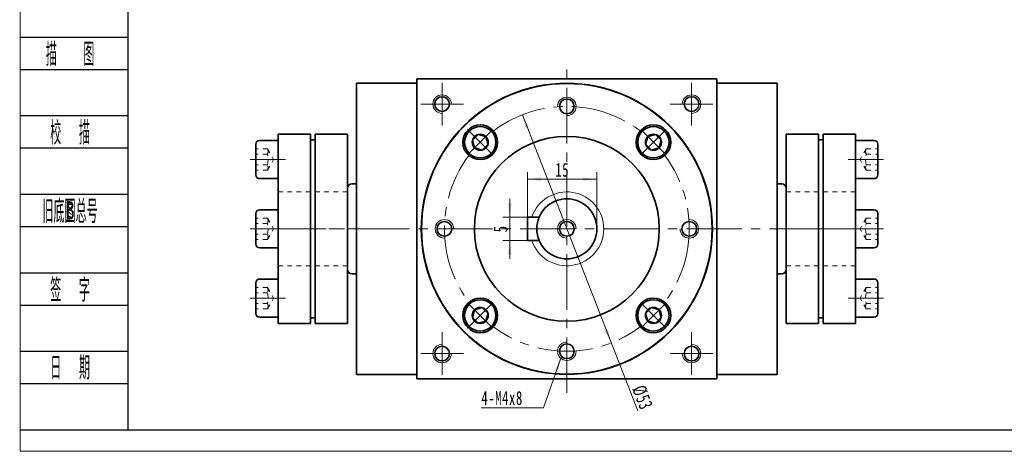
# Model space of a CAD drawing. Header units: millimetres. Extents: x 2 to 395, y 31 to 307.
# Tile 1 of 8: x 4 to 217, y 31 to 124. Entities that reach past the tile are written whole.
import ezdxf
from ezdxf.enums import TextEntityAlignment as Align

# ---------------------------------------------------------------- set-up
doc = ezdxf.new("R2010")
doc.units = ezdxf.units.MM
doc.set_wipeout_variables(frame=1)
doc.linetypes.add('点画线', pattern=[18, 12, -2, 2, -2])
doc.linetypes.add('虚线', pattern=[2, 1, -1])
doc.layers.get('0').update_dxf_attribs({"lineweight": 35})
doc.layers.add('2细线层', color=4, linetype='Continuous')
doc.layers.add('6文字层', color=3, linetype='Continuous')
for name, color, linetype, lineweight in [('中心线层', 1, '点画线', 18), ('图框_外框线', 7, 'Continuous', 18), ('尺寸线层', 3, 'Continuous', 18), ('粗实线层', 7, 'Continuous', 35), ('虚线层', 6, '虚线', 18)]:
    doc.layers.add(name, color=color, linetype=linetype, lineweight=lineweight)
doc.styles.add('PC_TEXTSTYLE', font='ISOCP.SHX', dxfattribs={"width": 0.707, "bigfont": 'GBCBIG.SHX'})
doc.styles.add('标准', font='txt', dxfattribs={"width": 0.667})
doc.dimstyles.new('a4-1-1', dxfattribs={"dimtxt": 3, "dimasz": 3, "dimexe": 1.5, "dimexo": 0, "dimgap": 0.5, "dimtad": 1, "dimdec": 3, "dimdsep": 46, "dimtxsty": '标准', "dimblk": '_CAXARROW', "dimcen": 0, "dimdle": 4, "dimazin": 2, "dimtfac": 0.707107, "dimtdec": 3, "dimtix": 1, "dimtmove": 2, "dimatfit": 3, "dimfxl": 0, "dimfrac": 2, "dimtolj": 1, "dimtzin": 0, "dimarcsym": 0})

# ---------------------------------------------------------------- blocks, each defined once
blk = doc.blocks.new('*X35')
at = {"layer": '尺寸线层', "linetype": 'Continuous'}
for points in [[(109.82, 81.3), (110.2, 84.3), (109.45, 84.3)], [(109.82, 76.3), (110.2, 73.3), (109.45, 73.3)]]:
    blk.add_hatch(color=0, dxfattribs=at).paths.add_polyline_path(points, flags=0)
at = {"layer": '尺寸线层', "color": 0, "linetype": 'Continuous'}
for p, q in [((109.82, 85.3), (109.82, 72.3)), ((113.69, 81.3), (108.32, 81.3)), ((113.69, 76.3), (108.32, 76.3))]:
    blk.add_line(p, q, dxfattribs=at)
at = {"layer": '尺寸线层', "color": 0, "insert": (107.85, 78.8), "char_height": 3, "width": 6, "attachment_point": 5, "rotation": 90, "line_spacing_factor": 1.15057, "style": '标准'}
blk.add_mtext('\\T1.1;5', dxfattribs=at)
blk = doc.blocks.new('_CAXARROW')
blk.add_hatch(color=0).paths.add_polyline_path([(0, 0), (-1, 0.125), (-1, -0.125)], flags=0)
blk = doc.blocks.new('*X36')
at = {"layer": '尺寸线层', "linetype": 'Continuous'}
for points in [[(113.69, 89.57), (116.69, 89.94), (116.69, 89.19)], [(128.69, 89.57), (125.69, 89.94), (125.69, 89.19)]]:
    blk.add_hatch(color=0, dxfattribs=at).paths.add_polyline_path(points, flags=0)
at = {"layer": '尺寸线层', "color": 0, "linetype": 'Continuous'}
for p, q in [((113.69, 81.3), (113.69, 91.07)), ((113.69, 89.57), (128.69, 89.57)), ((128.69, 78.8), (128.69, 91.07))]:
    blk.add_line(p, q, dxfattribs=at)
at = {"layer": '尺寸线层', "color": 0, "insert": (121.19, 91.56), "char_height": 3, "width": 6, "attachment_point": 5, "line_spacing_factor": 1.15057, "style": '标准'}
blk.add_mtext('\\T1.1;15', dxfattribs=at)
blk = doc.blocks.new('*X34')
at = {"layer": '中心线层', "linetype": '点画线', "lineweight": 18}
for p, q in [((0, -3.89), (0, 3.89)), ((-3.89, 0), (3.89, 0))]:
    blk.add_line(p, q, dxfattribs=at)
at = {"layer": '粗实线层'}
for p, q in [((-1.73, 0), (-0.87, 1.5)), ((-1.73, 0), (-0.87, -1.5)), ((-0.87, 1.5), (0.87, 1.5)), ((1.73, 0), (0.87, 1.5)), ((1.73, 0), (0.87, 1.5)), ((1.73, 0), (0.87, -1.5)), ((-0.87, -1.5), (0.87, -1.5))]:
    blk.add_line(p, q, dxfattribs=at)
blk.add_circle((0, 0), 1.73, dxfattribs=at)
for start, end in [(0, 180), (180, 360)]:
    blk.add_arc((0, 0), 3.39, start, end, dxfattribs=at)
blk = doc.blocks.new('*X37')
at = {"layer": '尺寸线层', "linetype": 'Continuous'}
for points in [[(112.56, 103.49), (113.3, 100.56), (114, 100.83)], [(131.81, 54.11), (130.37, 56.77), (131.07, 57.04)]]:
    blk.add_hatch(color=0, dxfattribs=at).paths.add_polyline_path(points, flags=0)
at = {"layer": '尺寸线层', "color": 0, "linetype": 'Continuous'}
blk.add_line((137.56, 39.38), (112.56, 103.49), dxfattribs=at)
at = {"layer": '尺寸线层', "color": 0, "insert": (138.55, 42.3), "char_height": 3, "width": 9.9855, "attachment_point": 5, "rotation": 291.3035, "line_spacing_factor": 1.15057, "style": '标准'}
blk.add_mtext('\\T1.1;%%C53', dxfattribs=at)
blk = doc.blocks.new('*X38')
at = {"layer": '尺寸线层', "linetype": 'Continuous'}
blk.add_hatch(color=0, dxfattribs=at).paths.add_polyline_path([(6.7, 10.75), (6.08, 7.79), (5.37, 8.04)], flags=0)
at = {"layer": '尺寸线层', "color": 0, "linetype": 'Continuous'}
blk.add_line((6.7, 10.75), (3, 0), dxfattribs=at)
at = {"layer": '尺寸线层', "color": 0}
for p, q in [((0, 0), (-10.53, 0)), ((3, 0), (0, 0)), ((0, 0), (0, 0))]:
    blk.add_line(p, q, dxfattribs=at)
at = {"layer": '尺寸线层', "color": 0, "insert": (-1.5, 0.6), "char_height": 3, "width": 17.068, "attachment_point": 9, "line_spacing_factor": 1.15057, "style": '标准'}
blk.add_mtext('\\T1.1;4-M4x8', dxfattribs=at)
blk = doc.blocks.new('34fhh')
at = {"layer": '中心线层'}
blk.add_line((1.59, 0), (-6.07, 0), dxfattribs=at)
at = {"layer": '粗实线层'}
for p, q in [((-4.82, 3.31), (-4.82, -3.31)), ((0, 4.14), (-3.99, 4.14)), ((0, -4.14), (0, 4.14)), ((-3.99, -4.14), (0, -4.14))]:
    blk.add_line(p, q, dxfattribs=at)
for centre, start, end in [((-3.99, 3.31), 90, 180), ((-3.99, -3.31), 180, 270)]:
    blk.add_arc(centre, 0.828, start, end, dxfattribs=at)
at = {"layer": '虚线层'}
for p, q in [((-2.32, 2.31), (-4.82, 2.31)), ((-2.32, 2.31), (-0.99, 0)), ((-2.32, 1.15), (-4.82, 1.15)), ((-2.32, -2.31), (-0.99, 0)), ((-2.32, -1.15), (-4.82, -1.15)), ((-2.32, -2.31), (-4.82, -2.31))]:
    blk.add_line(p, q, dxfattribs=at)
for centre, radius, start, end in [((-3.47, 1.73), 1.29, 333.4349, 26.5651), ((-6.71, 0), 4.54, 345.2529, 14.7471), ((-3.47, -1.73), 1.29, 333.4349, 26.5651)]:
    blk.add_arc(centre, radius, start, end, dxfattribs=at)
blk = doc.blocks.new('234234gg')
at = {"layer": '中心线层'}
blk.add_line((-18, 0), (3, 0), dxfattribs=at)
at = {"layer": '粗实线层'}
for p, q in [((-15, -20.5), (-15, 20.5)), ((-15, 20.5), (-8, 20.5)), ((-8, -20.5), (-8, 20.5)), ((-7, -20.5), (-7, 20.5)), ((-7, 20.5), (0, 20.5)), ((0, 20.5), (0, -20.5)), ((-8, -20.5), (-15, -20.5)), ((0, -20.5), (-7, -20.5))]:
    blk.add_line(p, q, dxfattribs=at)
at = {"layer": '粗实线层', "color": 6, "linetype": '虚线', "lineweight": 18}
for p, q in [((-15, 8), (0, 8)), ((-15, -8), (0, -8))]:
    blk.add_line(p, q, dxfattribs=at)
at = {"layer": '粗实线层'}
for centre, start, end in [((-7.61, 17.08), 74.0082, 100.309), ((-7.61, -17.08), 259.691, 285.9918)]:
    blk.add_arc(centre, 2.2, start, end, dxfattribs=at)
for p in [(-15, 15), (-15, 0)]:
    blk.add_blockref('34fhh', p, dxfattribs=at)
at = {"layer": '粗实线层', "xscale": -0.9999999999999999, "rotation": 180}
blk.add_blockref('34fhh', (-15, -15), dxfattribs=at)

msp = doc.modelspace()

# ---------------------------------------------------------------- linework, layer by layer
at = {"layer": '2细线层'}
for p, q in [((3.7431, 120.3069), (27.1547, 120.3069)), ((3.7431, 113.3069), (27.1547, 113.3069)), ((3.7431, 103.3069), (27.1547, 103.3069)), ((3.7431, 96.3069), (27.1547, 96.3069)), ((3.7431, 86.3069), (27.1547, 86.3069)), ((3.7431, 79.3069), (27.1547, 79.3069)), ((3.7431, 69.3069), (27.1547, 69.3069)), ((3.7431, 62.3069), (27.1547, 62.3069)), ((3.7431, 52.3069), (27.1547, 52.3069)), ((3.7431, 45.3069), (27.1547, 45.3069)), ((3.7431, 35.3069), (27.1547, 35.3069))]:
    msp.add_line(p, q, dxfattribs=at)
at = {"layer": '中心线层'}
for p, q in [((122.1853, 43.3027), (122.1853, 114.3027)), ((95.1853, 101.2027), (95.1853, 110.4027)), ((149.1853, 110.4027), (149.1853, 101.2027)), ((90.5853, 105.8027), (99.7853, 105.8027)), ((144.5853, 105.8027), (153.7853, 105.8027)), ((58.069, 78.8027), (186.9253, 78.8027)), ((95.1853, 47.2027), (95.1853, 56.4027)), ((149.1853, 56.4027), (149.1853, 47.2027)), ((99.7853, 51.8027), (90.5853, 51.8027)), ((153.7853, 51.8027), (144.5853, 51.8027))]:
    msp.add_line(p, q, dxfattribs=at)
msp.add_circle((122.1853, 78.8027), 26.5, dxfattribs=at)
at = {"layer": '粗实线层'}
for p, q in [((89.6853, 111.3027), (154.6853, 111.3027)), ((89.6853, 46.3027), (89.6853, 111.3027)), ((154.6853, 46.3027), (154.6853, 111.3027)), ((89.6853, 110.3027), (76.6853, 110.3027)), ((76.6853, 110.3027), (76.6853, 47.3027)), ((154.6853, 110.3027), (167.6853, 110.3027)), ((167.6853, 110.3027), (167.6853, 47.3027)), ((74.6853, 87.5527), (74.6853, 70.0527)), ((75.6853, 88.5527), (76.6853, 88.5527)), ((167.6853, 88.5527), (168.6853, 88.5527)), ((169.6853, 87.5527), (169.6853, 70.0527)), ((113.6853, 81.3027), (113.6853, 76.3027)), ((113.6853, 81.3027), (116.1853, 81.3027)), ((113.6853, 76.3027), (116.1853, 76.3027)), ((75.6853, 69.0527), (76.6853, 69.0527)), ((167.6853, 69.0527), (168.6853, 69.0527)), ((89.6853, 47.3027), (76.6853, 47.3027)), ((154.6853, 47.3027), (167.6853, 47.3027)), ((89.6853, 46.3027), (154.6853, 46.3027))]:
    msp.add_line(p, q, dxfattribs=at)
for centre, radius in [((122.1853, 78.8027), 31.5), ((122.1853, 78.8027), 31.45), ((95.1853, 105.8027), 1.6), ((122.1853, 105.3027), 1.6), ((149.1853, 105.8027), 1.6), ((122.1853, 78.8027), 20), ((122.1853, 78.8027), 6.5), ((95.6853, 78.8027), 1.6), ((122.1853, 78.8027), 1.6), ((148.6853, 78.8027), 1.6), ((95.1853, 51.8027), 1.6), ((122.1853, 52.3027), 1.6), ((149.1853, 51.8027), 1.6)]:
    msp.add_circle(centre, radius, dxfattribs=at)
at = {"layer": '粗实线层', "lineweight": 18}
for centre, radius, start, end in [((95.1853, 105.8027), 2, 360, 270), ((122.1853, 105.3027), 2, 270, 180), ((149.1853, 105.8027), 2, 270, 180), ((122.1853, 78.8027), 8, 198.209957, 161.790043), ((95.6853, 78.8027), 2, 0, 270), ((122.1853, 78.8027), 2, 0, 270), ((148.6853, 78.8027), 2, 180, 90), ((95.1853, 51.8027), 2, 90, 360), ((122.1853, 52.3027), 2, 90, 0), ((149.1853, 51.8027), 2, 180, 90)]:
    msp.add_arc(centre, radius, start, end, dxfattribs=at)
at = {"layer": '粗实线层'}
for centre, start, end in [((75.6853, 87.5527), 90, 180), ((168.6853, 87.5527), 360, 90), ((75.6853, 70.0527), 180, 270), ((168.6853, 70.0527), 270, 360)]:
    msp.add_arc(centre, 1, start, end, dxfattribs=at)

# ---------------------------------------------------------------- block references
at = {"layer": '尺寸线层'}
msp.add_blockref('*X38', (114.1685, 40.043), dxfattribs=at)
at = {"layer": '粗实线层'}
msp.add_blockref('234234gg', (74.6853, 78.8027), dxfattribs=at)
at = {"layer": '粗实线层', "xscale": -1}
msp.add_blockref('234234gg', (169.6853, 78.8027), dxfattribs=at)

# ---------------------------------------------------------------- texts
at = {"layer": '6文字层', "color": 3, "style": 'PC_TEXTSTYLE'}
for s, width, p in [('描   图', 0.6667, (14.6547, 116.8069)), ('校  描', 0.667, (14.6547, 99.8069)), ('旧底图总号', 0.667, (14.6547, 82.8069)), ('签  字', 0.667, (14.6547, 65.8069)), ('日  期', 0.667, (14.661, 48.9067))]:
    msp.add_text(s, height=5, dxfattribs=dict(at, width=width)).set_placement(p, align=Align.MIDDLE)
at = {"layer": '6文字层', "width": 0.707}
msp.add_text('B', height=4, dxfattribs=at).set_placement((14.6547, 82.8069), align=Align.MIDDLE)

# ---------------------------------------------------------------- dimensions: what is measured, and where the dimension line sits
at = {"layer": '尺寸线层'}
dim = msp.add_linear_dim(base=(128.6853, 89.5673), p1=(113.6853, 81.3027), p2=(128.6853, 78.8027), dimstyle='a4-1-1', override={"dimsah": 1, "dimtfill": 1, "dimtzin": 0}, dxfattribs=at)
dim.commit()
dim.dimension.update_dxf_attribs({"geometry": '*X36', "text_midpoint": (121.1853, 91.5589)})
dim = msp.add_linear_dim(base=(109.8207, 76.3027), p1=(113.6853, 81.3027), p2=(113.6853, 76.3027), angle=270, dimstyle='a4-1-1', override={"dimsah": 1, "dimtfill": 1, "dimtzin": 0}, dxfattribs=at)
dim.commit()
dim.dimension.update_dxf_attribs({"geometry": '*X35', "text_midpoint": (107.8542, 78.8027)})

# ---------------------------------------------------------------- next in the draw order: wipeouts: each hides what was drawn before it
for points in [[(105.8441, 99.9381), (105.8291, 99.9529), (105.8141, 99.9677), (105.799, 99.9823), (105.7838, 99.9969), (105.7685, 100.0114), (105.7531, 100.0257), (105.7376, 100.04), (105.7221, 100.0542), (105.7064, 100.0682), (105.6907, 100.0822), (105.6749, 100.0961), (105.659, 100.1099), (105.643, 100.1236), (105.6269, 100.1372), (105.6107, 100.1507), (105.5945, 100.164), (105.5781, 100.1773), (105.5617, 100.1905), (105.5452, 100.2036), (105.5287, 100.2166), (105.512, 100.2295), (105.4953, 100.2422), (105.4785, 100.2549), (105.4616, 100.2675), (105.4446, 100.2799), (105.4275, 100.2923), (105.4104, 100.3045), (105.3932, 100.3166), (105.376, 100.3287), (105.3586, 100.3406), (105.3586, 100.3406), (105.2274, 100.4258), (105.0924, 100.5049), (104.9539, 100.5776), (104.8122, 100.6439), (104.6676, 100.7036), (104.5204, 100.7566), (104.371, 100.8027), (104.2195, 100.8418), (104.0664, 100.8739), (103.912, 100.899), (103.7566, 100.9168), (103.6005, 100.9275), (103.4441, 100.931), (103.2877, 100.9273), (103.1317, 100.9163), (102.9763, 100.8982), (102.8219, 100.8729), (102.6689, 100.8405), (102.5175, 100.8011), (102.3681, 100.7547), (102.221, 100.7015), (102.0765, 100.6416), (101.9349, 100.5751), (101.7965, 100.5021), (101.6617, 100.4228), (101.5306, 100.3374), (101.4036, 100.246), (101.281, 100.1488), (101.163, 100.0461), (101.0499, 99.9381), (101.0499, 99.9381), (100.9419, 99.825), (100.8392, 99.707), (100.742, 99.5843), (100.6506, 99.4574), (100.5652, 99.3263), (100.4859, 99.1915), (100.4129, 99.0531), (100.3464, 98.9115), (100.2865, 98.767), (100.2333, 98.6199), (100.1869, 98.4705), (100.1475, 98.3191), (100.1151, 98.1661), (100.0898, 98.0117), (100.0717, 97.8563), (100.0607, 97.7003), (100.057, 97.5439), (100.0605, 97.3875), (100.0711, 97.2314), (100.089, 97.076), (100.1141, 96.9216), (100.1462, 96.7685), (100.1853, 96.617), (100.2314, 96.4675), (100.2844, 96.3203), (100.3441, 96.1757), (100.4103, 96.034), (100.4831, 95.8956), (100.5622, 95.7606), (100.6474, 95.6294), (100.6474, 95.6294), (100.6593, 95.612), (100.6713, 95.5948), (100.6835, 95.5776), (100.6957, 95.5604), (100.7081, 95.5434), (100.7205, 95.5264), (100.7331, 95.5095), (100.7458, 95.4927), (100.7585, 95.476), (100.7714, 95.4593), (100.7844, 95.4427), (100.7975, 95.4263), (100.8106, 95.4098), (100.8239, 95.3935), (100.8373, 95.3773), (100.8508, 95.3611), (100.8644, 95.345), (100.8781, 95.329), (100.8919, 95.3131), (100.9057, 95.2973), (100.9197, 95.2816), (100.9338, 95.2659), (100.948, 95.2503), (100.9623, 95.2349), (100.9766, 95.2195), (100.9911, 95.2042), (101.0057, 95.189), (101.0203, 95.1739), (101.0351, 95.1588), (101.0499, 95.1439), (101.0499, 95.1439), (101.1786, 95.0217), (101.3136, 94.9065), (101.4544, 94.7984), (101.6007, 94.6979), (101.752, 94.6052), (101.908, 94.5205), (102.0681, 94.4441), (102.2321, 94.3762), (102.3994, 94.3169), (102.5696, 94.2665), (102.7422, 94.2251), (102.9167, 94.1927), (103.0926, 94.1696), (103.2696, 94.1556), (103.447, 94.151), (103.6244, 94.1556), (103.8013, 94.1696), (103.9773, 94.1927), (104.1518, 94.2251), (104.3244, 94.2665), (104.4946, 94.3169), (104.6618, 94.3762), (104.8258, 94.4441), (104.986, 94.5205), (105.142, 94.6052), (105.2933, 94.6979), (105.4396, 94.7984), (105.5804, 94.9065), (105.7153, 95.0217), (105.8441, 95.1439), (105.8441, 95.1439), (105.9662, 95.2726), (106.0815, 95.4076), (106.1896, 95.5484), (106.2901, 95.6947), (106.3828, 95.846), (106.4675, 96.002), (106.5439, 96.1622), (106.6118, 96.3261), (106.6711, 96.4934), (106.7215, 96.6636), (106.7629, 96.8362), (106.7952, 97.0107), (106.8184, 97.1866), (106.8323, 97.3636), (106.837, 97.541), (106.8323, 97.7184), (106.8184, 97.8954), (106.7952, 98.0713), (106.7629, 98.2458), (106.7215, 98.4184), (106.6711, 98.5886), (106.6118, 98.7559), (106.5439, 98.9198), (106.4675, 99.08), (106.3828, 99.236), (106.2901, 99.3873), (106.1896, 99.5336), (106.0815, 99.6744), (105.9662, 99.8094)], [(143.3207, 95.1439), (143.3356, 95.1588), (143.3503, 95.1739), (143.365, 95.189), (143.3795, 95.2042), (143.394, 95.2195), (143.4084, 95.2349), (143.4226, 95.2503), (143.4368, 95.2659), (143.4509, 95.2816), (143.4649, 95.2973), (143.4788, 95.3131), (143.4925, 95.329), (143.5062, 95.345), (143.5198, 95.3611), (143.5333, 95.3773), (143.5467, 95.3935), (143.56, 95.4098), (143.5732, 95.4263), (143.5862, 95.4427), (143.5992, 95.4593), (143.6121, 95.476), (143.6249, 95.4927), (143.6375, 95.5095), (143.6501, 95.5264), (143.6626, 95.5434), (143.6749, 95.5604), (143.6872, 95.5776), (143.6993, 95.5948), (143.7113, 95.612), (143.7232, 95.6294), (143.7232, 95.6294), (143.8085, 95.7606), (143.8875, 95.8956), (143.9603, 96.034), (144.0266, 96.1757), (144.0862, 96.3203), (144.1392, 96.4675), (144.1853, 96.617), (144.2244, 96.7685), (144.2566, 96.9216), (144.2816, 97.076), (144.2995, 97.2314), (144.3102, 97.3875), (144.3136, 97.5439), (144.3099, 97.7003), (144.2989, 97.8563), (144.2808, 98.0117), (144.2555, 98.1661), (144.2231, 98.3191), (144.1837, 98.4705), (144.1374, 98.6199), (144.0842, 98.767), (144.0242, 98.9115), (143.9577, 99.0531), (143.8847, 99.1915), (143.8054, 99.3263), (143.72, 99.4574), (143.6286, 99.5843), (143.5315, 99.707), (143.4288, 99.825), (143.3207, 99.9381), (143.3207, 99.9381), (143.2076, 100.0461), (143.0896, 100.1488), (142.967, 100.246), (142.84, 100.3374), (142.709, 100.4228), (142.5741, 100.5021), (142.4358, 100.5751), (142.2942, 100.6416), (142.1497, 100.7015), (142.0026, 100.7547), (141.8531, 100.8011), (141.7018, 100.8405), (141.5487, 100.8729), (141.3943, 100.8982), (141.239, 100.9163), (141.0829, 100.9273), (140.9265, 100.931), (140.7701, 100.9275), (140.6141, 100.9168), (140.4586, 100.899), (140.3042, 100.8739), (140.1511, 100.8418), (139.9997, 100.8027), (139.8502, 100.7566), (139.703, 100.7036), (139.5584, 100.6439), (139.4167, 100.5776), (139.2782, 100.5049), (139.1432, 100.4258), (139.012, 100.3406), (139.012, 100.3406), (138.9947, 100.3287), (138.9774, 100.3166), (138.9602, 100.3045), (138.9431, 100.2923), (138.926, 100.2799), (138.9091, 100.2675), (138.8922, 100.2549), (138.8754, 100.2422), (138.8586, 100.2295), (138.842, 100.2166), (138.8254, 100.2036), (138.8089, 100.1905), (138.7925, 100.1773), (138.7762, 100.164), (138.7599, 100.1507), (138.7437, 100.1372), (138.7277, 100.1236), (138.7117, 100.1099), (138.6958, 100.0961), (138.6799, 100.0822), (138.6642, 100.0682), (138.6485, 100.0542), (138.633, 100.04), (138.6175, 100.0257), (138.6021, 100.0114), (138.5868, 99.9969), (138.5716, 99.9823), (138.5565, 99.9677), (138.5415, 99.9529), (138.5265, 99.9381), (138.5265, 99.9381), (138.4044, 99.8094), (138.2891, 99.6744), (138.1811, 99.5336), (138.0805, 99.3873), (137.9878, 99.236), (137.9031, 99.08), (137.8267, 98.9198), (137.7588, 98.7559), (137.6996, 98.5886), (137.6492, 98.4184), (137.6077, 98.2458), (137.5754, 98.0713), (137.5522, 97.8954), (137.5383, 97.7184), (137.5336, 97.541), (137.5383, 97.3636), (137.5522, 97.1866), (137.5754, 97.0107), (137.6077, 96.8362), (137.6492, 96.6636), (137.6996, 96.4934), (137.7588, 96.3261), (137.8267, 96.1622), (137.9031, 96.002), (137.9878, 95.846), (138.0805, 95.6947), (138.1811, 95.5484), (138.2891, 95.4076), (138.4044, 95.2726), (138.5265, 95.1439), (138.5265, 95.1439), (138.6553, 95.0217), (138.7902, 94.9065), (138.931, 94.7984), (139.0773, 94.6979), (139.2286, 94.6052), (139.3846, 94.5205), (139.5448, 94.4441), (139.7088, 94.3762), (139.8761, 94.3169), (140.0462, 94.2665), (140.2188, 94.2251), (140.3933, 94.1927), (140.5693, 94.1696), (140.7462, 94.1556), (140.9236, 94.151), (141.1011, 94.1556), (141.278, 94.1696), (141.454, 94.1927), (141.6285, 94.2251), (141.801, 94.2665), (141.9712, 94.3169), (142.1385, 94.3762), (142.3025, 94.4441), (142.4627, 94.5205), (142.6186, 94.6052), (142.77, 94.6979), (142.9162, 94.7984), (143.057, 94.9065), (143.192, 95.0217)], [(101.0499, 62.4614), (101.0351, 62.4465), (101.0203, 62.4315), (101.0057, 62.4164), (100.9911, 62.4012), (100.9766, 62.3859), (100.9623, 62.3705), (100.948, 62.355), (100.9338, 62.3394), (100.9197, 62.3238), (100.9057, 62.308), (100.8919, 62.2922), (100.8781, 62.2763), (100.8644, 62.2603), (100.8508, 62.2442), (100.8373, 62.2281), (100.8239, 62.2118), (100.8106, 62.1955), (100.7975, 62.1791), (100.7844, 62.1626), (100.7714, 62.146), (100.7585, 62.1294), (100.7458, 62.1126), (100.7331, 62.0958), (100.7205, 62.0789), (100.7081, 62.062), (100.6957, 62.0449), (100.6835, 62.0278), (100.6713, 62.0106), (100.6593, 61.9933), (100.6474, 61.976), (100.6474, 61.976), (100.5622, 61.8448), (100.4831, 61.7098), (100.4103, 61.5713), (100.3441, 61.4296), (100.2844, 61.285), (100.2314, 61.1378), (100.1853, 60.9883), (100.1462, 60.8369), (100.1141, 60.6838), (100.089, 60.5293), (100.0711, 60.3739), (100.0605, 60.2179), (100.057, 60.0615), (100.0607, 59.9051), (100.0717, 59.749), (100.0898, 59.5936), (100.1151, 59.4393), (100.1475, 59.2862), (100.1869, 59.1348), (100.2333, 58.9854), (100.2865, 58.8383), (100.3464, 58.6938), (100.4129, 58.5522), (100.4859, 58.4139), (100.5652, 58.279), (100.6506, 58.148), (100.742, 58.021), (100.8392, 57.8984), (100.9419, 57.7804), (101.0499, 57.6672), (101.0499, 57.6672), (101.163, 57.5592), (101.281, 57.4565), (101.4036, 57.3594), (101.5306, 57.268), (101.6617, 57.1825), (101.7965, 57.1033), (101.9349, 57.0303), (102.0765, 56.9637), (102.221, 56.9038), (102.3681, 56.8506), (102.5175, 56.8043), (102.6689, 56.7649), (102.8219, 56.7325), (102.9763, 56.7072), (103.1317, 56.689), (103.2877, 56.6781), (103.4441, 56.6743), (103.6005, 56.6778), (103.7566, 56.6885), (103.912, 56.7064), (104.0664, 56.7314), (104.2195, 56.7635), (104.371, 56.8027), (104.5204, 56.8488), (104.6676, 56.9017), (104.8122, 56.9614), (104.9539, 57.0277), (105.0924, 57.1005), (105.2274, 57.1795), (105.3586, 57.2647), (105.3586, 57.2647), (105.376, 57.2767), (105.3932, 57.2887), (105.4104, 57.3008), (105.4275, 57.3131), (105.4446, 57.3254), (105.4616, 57.3379), (105.4785, 57.3504), (105.4953, 57.3631), (105.512, 57.3759), (105.5287, 57.3888), (105.5452, 57.4017), (105.5617, 57.4148), (105.5781, 57.428), (105.5945, 57.4413), (105.6107, 57.4547), (105.6269, 57.4682), (105.643, 57.4818), (105.659, 57.4954), (105.6749, 57.5092), (105.6907, 57.5231), (105.7064, 57.5371), (105.7221, 57.5512), (105.7376, 57.5653), (105.7531, 57.5796), (105.7685, 57.594), (105.7838, 57.6085), (105.799, 57.623), (105.8141, 57.6377), (105.8291, 57.6524), (105.8441, 57.6672), (105.8441, 57.6672), (105.9662, 57.796), (106.0815, 57.9309), (106.1896, 58.0717), (106.2901, 58.218), (106.3828, 58.3693), (106.4675, 58.5253), (106.5439, 58.6855), (106.6118, 58.8495), (106.6711, 59.0168), (106.7215, 59.1869), (106.7629, 59.3595), (106.7952, 59.534), (106.8184, 59.71), (106.8323, 59.8869), (106.837, 60.0643), (106.8323, 60.2418), (106.8184, 60.4187), (106.7952, 60.5947), (106.7629, 60.7692), (106.7215, 60.9417), (106.6711, 61.1119), (106.6118, 61.2792), (106.5439, 61.4432), (106.4675, 61.6034), (106.3828, 61.7593), (106.2901, 61.9107), (106.1896, 62.0569), (106.0815, 62.1977), (105.9662, 62.3327), (105.8441, 62.4614), (105.8441, 62.4614), (105.7153, 62.5836), (105.5804, 62.6989), (105.4396, 62.8069), (105.2933, 62.9074), (105.142, 63.0002), (104.986, 63.0849), (104.8258, 63.1613), (104.6618, 63.2292), (104.4946, 63.2884), (104.3244, 63.3388), (104.1518, 63.3803), (103.9773, 63.4126), (103.8013, 63.4358), (103.6244, 63.4497), (103.447, 63.4543), (103.2696, 63.4497), (103.0926, 63.4358), (102.9167, 63.4126), (102.7422, 63.3803), (102.5696, 63.3388), (102.3994, 63.2884), (102.2321, 63.2292), (102.0681, 63.1613), (101.908, 63.0849), (101.752, 63.0002), (101.6007, 62.9074), (101.4544, 62.8069), (101.3136, 62.6989), (101.1786, 62.5836)], [(138.5265, 57.6672), (138.5415, 57.6524), (138.5565, 57.6377), (138.5716, 57.623), (138.5868, 57.6085), (138.6021, 57.594), (138.6175, 57.5796), (138.633, 57.5653), (138.6485, 57.5512), (138.6642, 57.5371), (138.6799, 57.5231), (138.6958, 57.5092), (138.7117, 57.4954), (138.7277, 57.4818), (138.7437, 57.4682), (138.7599, 57.4547), (138.7762, 57.4413), (138.7925, 57.428), (138.8089, 57.4148), (138.8254, 57.4017), (138.842, 57.3888), (138.8586, 57.3759), (138.8754, 57.3631), (138.8922, 57.3504), (138.9091, 57.3379), (138.926, 57.3254), (138.9431, 57.3131), (138.9602, 57.3008), (138.9774, 57.2887), (138.9947, 57.2767), (139.012, 57.2647), (139.012, 57.2647), (139.1432, 57.1795), (139.2782, 57.1005), (139.4167, 57.0277), (139.5584, 56.9614), (139.703, 56.9017), (139.8502, 56.8488), (139.9997, 56.8027), (140.1511, 56.7635), (140.3042, 56.7314), (140.4586, 56.7064), (140.6141, 56.6885), (140.7701, 56.6778), (140.9265, 56.6743), (141.0829, 56.6781), (141.239, 56.689), (141.3943, 56.7072), (141.5487, 56.7325), (141.7018, 56.7649), (141.8531, 56.8043), (142.0026, 56.8506), (142.1497, 56.9038), (142.2942, 56.9637), (142.4358, 57.0303), (142.5741, 57.1033), (142.709, 57.1825), (142.84, 57.268), (142.967, 57.3594), (143.0896, 57.4565), (143.2076, 57.5592), (143.3207, 57.6672), (143.3207, 57.6672), (143.4288, 57.7804), (143.5315, 57.8984), (143.6286, 58.021), (143.72, 58.148), (143.8054, 58.279), (143.8847, 58.4139), (143.9577, 58.5522), (144.0242, 58.6938), (144.0842, 58.8383), (144.1374, 58.9854), (144.1837, 59.1348), (144.2231, 59.2862), (144.2555, 59.4393), (144.2808, 59.5936), (144.2989, 59.749), (144.3099, 59.9051), (144.3136, 60.0615), (144.3102, 60.2179), (144.2995, 60.3739), (144.2816, 60.5293), (144.2566, 60.6838), (144.2244, 60.8369), (144.1853, 60.9883), (144.1392, 61.1378), (144.0862, 61.285), (144.0266, 61.4296), (143.9603, 61.5713), (143.8875, 61.7098), (143.8085, 61.8448), (143.7232, 61.976), (143.7232, 61.976), (143.7113, 61.9933), (143.6993, 62.0106), (143.6872, 62.0278), (143.6749, 62.0449), (143.6626, 62.062), (143.6501, 62.0789), (143.6375, 62.0958), (143.6249, 62.1126), (143.6121, 62.1294), (143.5992, 62.146), (143.5862, 62.1626), (143.5732, 62.1791), (143.56, 62.1955), (143.5467, 62.2118), (143.5333, 62.2281), (143.5198, 62.2442), (143.5062, 62.2603), (143.4925, 62.2763), (143.4788, 62.2922), (143.4649, 62.308), (143.4509, 62.3238), (143.4368, 62.3394), (143.4226, 62.355), (143.4084, 62.3705), (143.394, 62.3859), (143.3795, 62.4012), (143.365, 62.4164), (143.3503, 62.4315), (143.3356, 62.4465), (143.3207, 62.4614), (143.3207, 62.4614), (143.192, 62.5836), (143.057, 62.6989), (142.9162, 62.8069), (142.77, 62.9074), (142.6186, 63.0002), (142.4627, 63.0849), (142.3025, 63.1613), (142.1385, 63.2292), (141.9712, 63.2884), (141.801, 63.3388), (141.6285, 63.3803), (141.454, 63.4126), (141.278, 63.4358), (141.1011, 63.4497), (140.9236, 63.4543), (140.7462, 63.4497), (140.5693, 63.4358), (140.3933, 63.4126), (140.2188, 63.3803), (140.0462, 63.3388), (139.8761, 63.2884), (139.7088, 63.2292), (139.5448, 63.1613), (139.3846, 63.0849), (139.2286, 63.0002), (139.0773, 62.9074), (138.931, 62.8069), (138.7902, 62.6989), (138.6553, 62.5836), (138.5265, 62.4614), (138.5265, 62.4614), (138.4044, 62.3327), (138.2891, 62.1977), (138.1811, 62.0569), (138.0805, 61.9107), (137.9878, 61.7593), (137.9031, 61.6034), (137.8267, 61.4432), (137.7588, 61.2792), (137.6996, 61.1119), (137.6492, 60.9417), (137.6077, 60.7692), (137.5754, 60.5947), (137.5522, 60.4187), (137.5383, 60.2418), (137.5336, 60.0643), (137.5383, 59.8869), (137.5522, 59.71), (137.5754, 59.534), (137.6077, 59.3595), (137.6492, 59.1869), (137.6996, 59.0168), (137.7588, 58.8495), (137.8267, 58.6855), (137.9031, 58.5253), (137.9878, 58.3693), (138.0805, 58.218), (138.1811, 58.0717), (138.2891, 57.9309), (138.4044, 57.796)]]:
    msp.add_wipeout(points).dxf.layer = '粗实线层'

# ---------------------------------------------------------------- next in the draw order: linework, layer by layer
at = {"layer": '图框_外框线', "color": 3}
msp.add_lwpolyline([(3.8548, 30.6469), (395.2935, 30.6469), (395.2935, 307.45), (3.8548, 307.45)], close=True, dxfattribs=at)
at = {"layer": '图框_外框线', "color": 3, "lineweight": 25}
msp.add_lwpolyline([(27.1547, 35.3069), (390.6335, 35.3069), (390.6335, 302.79), (27.1547, 302.79)], close=True, dxfattribs=at)
at = {"layer": '粗实线层'}
for centre in [(103.447, 97.541), (140.9236, 97.541), (103.447, 60.0643), (140.9236, 60.0643)]:
    msp.add_circle(centre, 3.75, dxfattribs=at)

# ---------------------------------------------------------------- next in the draw order: block references
for p, rotation in [((103.447, 97.541), 45.00000000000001), ((140.9236, 97.541), 315), ((103.447, 60.0643), 135), ((140.9236, 60.0643), 225)]:
    msp.add_blockref('*X34', p, dxfattribs=dict(at, rotation=rotation))

# ---------------------------------------------------------------- next in the draw order: dimensions: what is measured, and where the dimension line sits
at = {"layer": '尺寸线层'}
dim = msp.add_diameter_dim_2p(p1=(112.5576, 103.4919), p2=(131.813, 54.1134), dimstyle='a4-1-1', override={"dimpost": '%%C<>', "dimsah": 1, "dimtfill": 1, "dimtzin": 0}, dxfattribs=at)
dim.commit()
dim.dimension.update_dxf_attribs({"geometry": '*X37', "text_midpoint": (136.7005, 41.5798), "dimtype": 163})

doc.saveas('drawing.dxf')
